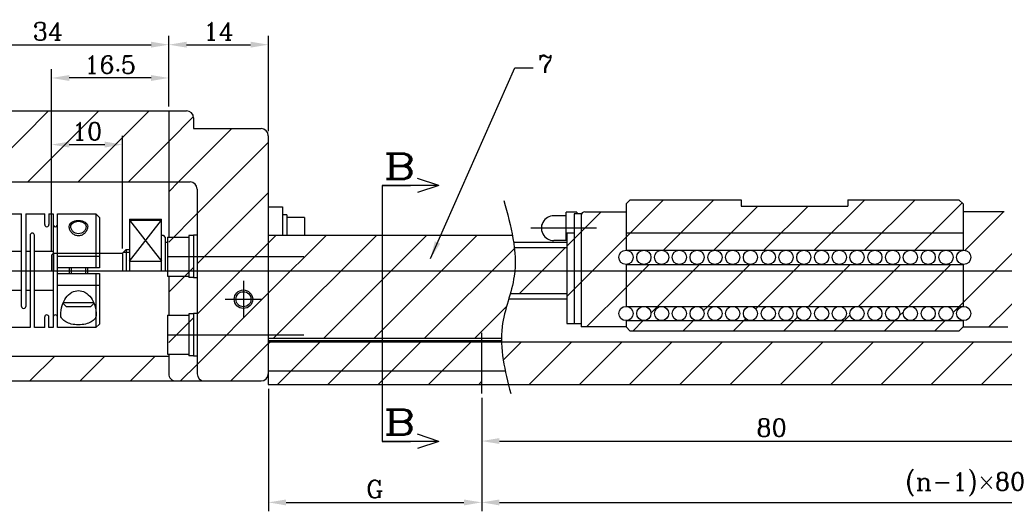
# Model space of a CAD drawing. Extents: x -633 to -223, y -264 to 23.
# Tile 5 of 7: x -474 to -336, y -152 to -83. Entities that reach past the tile are written whole.
import ezdxf
from ezdxf.lldxf.tags import DXFTag

# ---------------------------------------------------------------- set-up
doc = ezdxf.new("R2010")
doc.units = 0
doc.header["$MEASUREMENT"] = 0
for name, color, linetype in [('Center', 1, 'CENTER'), ('Dims', 6, 'Continuous'), ('Hidden', 4, 'HIDDEN'), ('Object', 7, 'Continuous'), ('Text', 3, 'Continuous')]:
    doc.layers.add(name, color=color, linetype=linetype)
doc.styles.get("Standard").update_dxf_attribs({"font": 'romanc.shx', "bigfont": 'bigfont.shx'})
tags = doc.linetypes.add('CENTER', pattern=[17.5, 13, -1.5, 1.5, -1.5]).pattern_tags.tags
tags[10:11] = [DXFTag(74, 4), DXFTag(75, 0), DXFTag(340, '0'), DXFTag(46, 1.0), DXFTag(50, 0.0), DXFTag(44, 0.0), DXFTag(45, 0.0)]
tags[8:9] = [DXFTag(74, 4), DXFTag(75, 0), DXFTag(340, '0'), DXFTag(46, 1.0), DXFTag(50, 0.0), DXFTag(44, 0.0), DXFTag(45, 0.0)]
tags[6:7] = [DXFTag(74, 4), DXFTag(75, 0), DXFTag(340, '0'), DXFTag(46, 1.0), DXFTag(50, 0.0), DXFTag(44, 0.0), DXFTag(45, 0.0)]
tags[4:5] = [DXFTag(74, 4), DXFTag(75, 0), DXFTag(340, '0'), DXFTag(46, 1.0), DXFTag(50, 0.0), DXFTag(44, 0.0), DXFTag(45, 0.0)]
tags = doc.linetypes.add('HIDDEN', pattern=[9.525, 6.35, -3.175]).pattern_tags.tags
tags[6:7] = [DXFTag(74, 4), DXFTag(75, 0), DXFTag(340, '0'), DXFTag(46, 1.0), DXFTag(50, 0.0), DXFTag(44, 0.0), DXFTag(45, 0.0)]
tags[4:5] = [DXFTag(74, 4), DXFTag(75, 0), DXFTag(340, '0'), DXFTag(46, 1.0), DXFTag(50, 0.0), DXFTag(44, 0.0), DXFTag(45, 0.0)]
doc.dimstyles.get("Standard").update_dxf_attribs({"dimtxt": 2.5, "dimasz": 2.5, "dimexe": 1.25, "dimexo": 0.625, "dimtad": 1, "dimdec": 3, "dimdsep": 46, "dimtxsty": 'Standard', "dimcen": 2.5, "dimadec": 0, "dimazin": 0, "dimtfac": 1, "dimtdec": 3, "dimtofl": 0, "dimtmove": 0, "dimatfit": 3, "dimfxl": 1, "dimtolj": 1, "dimtzin": 0, "dimarcsym": 0})

# ---------------------------------------------------------------- blocks, each defined once
blk = doc.blocks.new('ƒJƒvƒŠƒ“ƒO‘¤2')
at = {"layer": 'Center', "color": 1, "linetype": 'CENTER'}
for p, q in [((-12.05, 2.5), (-12.05, 7.5)), ((-9.55, 5), (-14.55, 5)), ((-15, 0), (15, 0))]:
    blk.add_line(p, q, dxfattribs=at)
at = {"layer": 'Object'}
for p, q in [((-15, 7.5), (-14.5, 8)), ((-15, -7.5), (-15, 7.5)), ((-14.5, -8), (-14.5, 8)), ((-14.5, 8), (-9.1, 8)), ((-9.1, 8), (-9.1, -5)), ((-8.5, -5), (-8.5, 8)), ((-8.5, 8), (-5.85, 8)), ((-6.7, 6.5), (-6.7, 8)), ((-6.1, 6.5), (-6.1, 8)), ((-6.1, 8), (-5.5, 8)), ((-5.5, 8), (-5.5, -8)), ((-4.9, 8), (4.05, 8)), ((-4.9, -8), (-4.9, 8)), ((4.05, -5), (4.05, 8)), ((4.65, 8), (4.65, -5)), ((4.65, 8), (7.3, 8)), ((7.3, 6.5), (7.3, 8)), ((7.9, 8), (8.5, 8)), ((7.9, 8), (7.9, 6.5)), ((8.5, 8), (8.5, -8)), ((9.1, -8), (9.1, 8)), ((9.1, 8), (14.5, 8)), ((14.5, 8), (14.5, 0.4)), ((14.5, 8), (15, 7.5)), ((15, 7.5), (15, 0.4)), ((-7.9, 5), (-7.9, -8)), ((-7.3, -8), (-7.3, 5)), ((5.25, 5), (5.25, -8)), ((5.85, -8), (5.85, 5)), ((15, 0.4), (9.1, 0.4)), ((10.8, -0.4), (10.8, 0.4)), ((13.3, 0.4), (13.3, -0.4)), ((9.1, -0.4), (15, -0.4)), ((14.5, -0.4), (14.5, -8)), ((15, -0.4), (15, -7.5)), ((9.86, -4.56), (10.3, -5)), ((14.21, -4.5), (9.89, -4.5)), ((10.3, -5), (13.8, -5)), ((14.24, -4.56), (13.8, -5)), ((-6.7, -8), (-6.7, -6.5)), ((-6.1, -8), (-6.1, -6.5)), ((7.3, -8), (7.3, -6.5)), ((7.9, -8), (7.9, -6.5)), ((-14.5, -8), (-15, -7.5)), ((-14.75, -7.75), (-14.75, -7.75)), ((-14.63, -7.88), (-14.63, -7.88)), ((-7.9, -8), (-14.5, -8)), ((-6.7, -8), (-7.3, -8)), ((-5.5, -8), (-6.1, -8)), ((5.25, -8), (-4.9, -8)), ((7.3, -8), (5.85, -8)), ((8.5, -8), (7.9, -8)), ((14.5, -8), (9.1, -8)), ((15, -7.5), (14.5, -8))]:
    blk.add_line(p, q, dxfattribs=at)
for points in [[(10.97, 6.25, -0.13842), (11.05, 6.51, -0.107067), (11.29, 6.76, -0.080477), (11.62, 6.91, -0.068295), (12.05, 6.97, -0.068295)], [(12.05, 6.97, -0.068295), (12.48, 6.91, -0.080477), (12.81, 6.76, -0.107067), (13.05, 6.51, -0.13842), (13.12, 6.25, -0.13842)], [(12.05, 5.21, -0.095554), (11.64, 5.29, -0.097226), (11.29, 5.51, -0.099687), (11.05, 5.85, -0.101501), (10.97, 6.25, -0.101501)], [(13.12, 6.25, -0.101501), (13.04, 5.85, -0.099687), (12.81, 5.51, -0.097226), (12.46, 5.29, -0.095554), (12.05, 5.21, -0.095554)], [(9.55, -6.24, -0.072807), (9.75, -4.88, -0.083903), (10.28, -3.8, -0.106545), (11.14, -3.03, -0.130909), (12.05, -2.78, -0.130909)], [(12.05, -2.78, -0.130909), (12.96, -3.03, -0.106545), (13.82, -3.8, -0.083903), (14.35, -4.88, -0.072807), (14.55, -6.24, -0.072807)], [(12.05, -7.6, -0.055241), (11.04, -7.49, -0.069044), (10.28, -7.2, -0.105776), (9.71, -6.71, -0.16466), (9.55, -6.24, -0.16466)], [(14.55, -6.24, -0.16466), (14.39, -6.71, -0.105776), (13.82, -7.2, -0.069044), (13.06, -7.49, -0.055241), (12.05, -7.6, -0.055241)]]:
    blk.add_lwpolyline(points, format="xyb", dxfattribs=at)
blk.add_lwpolyline([(-12.63, 4), (-13.21, 5), (-12.63, 6), (-11.47, 6), (-10.9, 5), (-11.47, 4)], close=True, dxfattribs=at)
for radius in [2.5, 2.25, 1.75]:
    blk.add_circle((-12.05, 5), radius, dxfattribs=at)
for centre, start, end in [((-6.4, 6.5), 180.0034, 0.0034), ((-5.2, 6.5), 180.0034, 0.0034), ((7.6, 6.5), 180.0034, 0.0034), ((8.8, 6.5), 180.0034, 0.0034), ((-7.6, 5), 0.0034, 180.0034), ((5.55, 5), 0.0034, 180.0034), ((-8.8, -5), 180.0034, 0.0034), ((4.35, -5), 180.0034, 0.0034), ((-6.4, -6.5), 0.0034, 180.0034), ((-5.2, -6.5), 0.0034, 180.0034), ((7.6, -6.5), 0.0034, 180.0034), ((8.8, -6.5), 0.0034, 180.0034)]:
    blk.add_arc(centre, 0.3, start, end, dxfattribs=at)
at = {"layer": 'Text'}
for p, q in [((-9.1, 2.5), (-15, 2.5)), ((-8.5, 2.75), (-7.9, 2.75)), ((-7.3, 2.75), (-5.5, 2.75)), ((-4.9, 2.75), (4.05, 2.75)), ((4.65, 2.75), (5.25, 2.75)), ((5.85, 2.75), (8.5, 2.75)), ((15, 2), (9.1, 2)), ((11.02, 0.4), (11.02, -0.4)), ((13.07, -0.4), (13.07, 0.4)), ((-15, -2.5), (-9.1, -2.5)), ((-7.9, -2.75), (-8.5, -2.75)), ((-5.5, -2.75), (-7.3, -2.75)), ((4.05, -2.75), (-4.9, -2.75)), ((5.25, -2.75), (4.65, -2.75)), ((8.5, -2.75), (5.85, -2.75)), ((9.1, -2), (15, -2))]:
    blk.add_line(p, q, dxfattribs=at)
for points in [[(10.75, 6.25, -0.142396), (10.84, 6.55, -0.107169), (11.13, 6.85, -0.078685), (11.53, 7.02, -0.066066), (12.05, 7.09, -0.066066)], [(12.05, 7.09, -0.066066), (12.57, 7.02, -0.078685), (12.97, 6.85, -0.107169), (13.26, 6.55, -0.142396), (13.35, 6.25, -0.142396)], [(12.05, 4.93, -0.099484), (11.55, 5.03, -0.098897), (11.13, 5.32, -0.098078), (10.85, 5.74, -0.097507), (10.75, 6.25, -0.097507)], [(13.35, 6.25, -0.097507), (13.25, 5.74, -0.098078), (12.97, 5.32, -0.098897), (12.55, 5.03, -0.099484), (12.05, 4.93, -0.099484)]]:
    blk.add_lwpolyline(points, format="xyb", dxfattribs=at)
blk = doc.blocks.new('*D29')
at = {"layer": 'Defpoints', "color": 0}
for p in [(-439.2, -133.84), (-409.2, -135.11), (-409.2, -150.42)]:
    blk.add_point(p, dxfattribs=at)
at = {"layer": 'Dims', "color": 0, "lineweight": -2}
for p, q in [((-439.2, -134.46), (-439.2, -151.67)), ((-409.2, -135.73), (-409.2, -151.67)), ((-436.7, -150.42), (-411.7, -150.42))]:
    blk.add_line(p, q, dxfattribs=at)
at = {"layer": 'Dims', "color": 0}
for points in [[(-436.7, -150.01), (-436.7, -150.84), (-439.2, -150.42)], [(-411.7, -150.01), (-411.7, -150.84), (-409.2, -150.42)]]:
    blk.add_solid(points, dxfattribs=at)
at = {"layer": 'Dims', "color": 0, "insert": (-424.2, -148.55), "char_height": 2.5, "attachment_point": 5}
blk.add_mtext('\\A1;G', dxfattribs=at)
blk = doc.blocks.new('*D8')
at = {"layer": 'Defpoints', "color": 0}
for p in [(-273.24, -135.11), (-409.2, -135.73), (-273.24, -150.42)]:
    blk.add_point(p, dxfattribs=at)
at = {"layer": 'Dims', "color": 0, "lineweight": -2}
for p, q in [((-409.2, -136.36), (-409.2, -151.67)), ((-273.24, -135.73), (-273.24, -151.67)), ((-406.7, -150.42), (-275.74, -150.42))]:
    blk.add_line(p, q, dxfattribs=at)
at = {"layer": 'Dims', "color": 0}
for points in [[(-406.7, -150.01), (-406.7, -150.84), (-409.2, -150.42)], [(-275.74, -150.01), (-275.74, -150.84), (-273.24, -150.42)]]:
    blk.add_solid(points, dxfattribs=at)
at = {"layer": 'Dims', "color": 0, "insert": (-341.22, -147.89), "char_height": 2.5, "attachment_point": 5}
blk.add_mtext('\\A1;(n-1)×80', dxfattribs=at)
blk = doc.blocks.new('*D26')
at = {"layer": 'Defpoints', "color": 0}
for p in [(-409.2, -135.73), (-329.2, -135.73), (-329.2, -141.79)]:
    blk.add_point(p, dxfattribs=at)
at = {"layer": 'Dims', "color": 0, "lineweight": -2}
for p, q in [((-409.2, -136.36), (-409.2, -143.04)), ((-329.2, -136.36), (-329.2, -143.04)), ((-406.7, -141.79), (-331.7, -141.79))]:
    blk.add_line(p, q, dxfattribs=at)
at = {"layer": 'Dims', "color": 0}
for points in [[(-406.7, -141.37), (-406.7, -142.2), (-409.2, -141.79)], [(-331.7, -141.37), (-331.7, -142.2), (-329.2, -141.79)]]:
    blk.add_solid(points, dxfattribs=at)
at = {"layer": 'Dims', "color": 0, "insert": (-368.43, -139.91), "char_height": 2.5, "attachment_point": 5}
blk.add_mtext('\\A1;80', dxfattribs=at)
blk = doc.blocks.new('*D36')
at = {"layer": 'Defpoints', "color": 0}
for p in [(-453.2, -86.03), (-453.2, -95.34), (-487.2, -106.34)]:
    blk.add_point(p, dxfattribs=at)
at = {"layer": 'Dims', "color": 0, "lineweight": -2}
for p, q in [((-487.2, -105.71), (-487.2, -84.78)), ((-453.2, -94.71), (-453.2, -84.78)), ((-484.7, -86.03), (-455.7, -86.03))]:
    blk.add_line(p, q, dxfattribs=at)
at = {"layer": 'Dims', "color": 0}
for points in [[(-484.7, -85.61), (-484.7, -86.44), (-487.2, -86.03)], [(-455.7, -85.61), (-455.7, -86.44), (-453.2, -86.03)]]:
    blk.add_solid(points, dxfattribs=at)
at = {"layer": 'Dims', "color": 0, "insert": (-470.2, -84.15), "char_height": 2.5, "attachment_point": 5}
blk.add_mtext('\\A1;34', dxfattribs=at)
blk = doc.blocks.new('*D33')
at = {"layer": 'Defpoints', "color": 0}
for p in [(-439.2, -86.03), (-453.2, -95.34), (-439.2, -98.84)]:
    blk.add_point(p, dxfattribs=at)
at = {"layer": 'Dims', "color": 0, "lineweight": -2}
for p, q in [((-453.2, -94.71), (-453.2, -84.78)), ((-439.2, -98.21), (-439.2, -84.78)), ((-450.7, -86.03), (-441.7, -86.03))]:
    blk.add_line(p, q, dxfattribs=at)
at = {"layer": 'Dims', "color": 0}
for points in [[(-450.7, -85.61), (-450.7, -86.44), (-453.2, -86.03)], [(-441.7, -85.61), (-441.7, -86.44), (-439.2, -86.03)]]:
    blk.add_solid(points, dxfattribs=at)
at = {"layer": 'Dims', "color": 0, "insert": (-446.2, -84.15), "char_height": 2.5, "attachment_point": 5}
blk.add_mtext('\\A1;14', dxfattribs=at)
blk = doc.blocks.new('*D35')
at = {"layer": 'Defpoints', "color": 0}
for p in [(-469.7, -90.71), (-453.2, -95.34), (-469.7, -115.64)]:
    blk.add_point(p, dxfattribs=at)
at = {"layer": 'Dims', "color": 0, "lineweight": -2}
for p, q in [((-469.7, -115.01), (-469.7, -89.46)), ((-453.2, -94.71), (-453.2, -89.46)), ((-455.7, -90.71), (-467.2, -90.71))]:
    blk.add_line(p, q, dxfattribs=at)
at = {"layer": 'Dims', "color": 0}
for points in [[(-467.2, -90.3), (-467.2, -91.13), (-469.7, -90.71)], [(-455.7, -90.3), (-455.7, -91.13), (-453.2, -90.71)]]:
    blk.add_solid(points, dxfattribs=at)
at = {"layer": 'Dims', "color": 0, "insert": (-461.45, -88.84), "char_height": 2.5, "attachment_point": 5}
blk.add_mtext('\\A1;16.5', dxfattribs=at)
blk = doc.blocks.new('*D34')
at = {"layer": 'Defpoints', "color": 0}
for p in [(-459.7, -100.08), (-469.7, -115.64), (-459.7, -115.34)]:
    blk.add_point(p, dxfattribs=at)
at = {"layer": 'Dims', "color": 0, "lineweight": -2}
for p, q in [((-469.7, -115.01), (-469.7, -98.83)), ((-459.7, -114.71), (-459.7, -98.83)), ((-467.2, -100.08), (-462.2, -100.08))]:
    blk.add_line(p, q, dxfattribs=at)
at = {"layer": 'Dims', "color": 0}
for points in [[(-467.2, -99.67), (-467.2, -100.5), (-469.7, -100.08)], [(-462.2, -99.67), (-462.2, -100.5), (-459.7, -100.08)]]:
    blk.add_solid(points, dxfattribs=at)
at = {"layer": 'Dims', "color": 0, "insert": (-464.7, -98.21), "char_height": 2.5, "attachment_point": 5}
blk.add_mtext('\\A1;10', dxfattribs=at)

msp = doc.modelspace()

# ---------------------------------------------------------------- hatches: boundary and pattern name
at = {"layer": 'Text'}
h = msp.add_hatch(dxfattribs=at)
h.set_pattern_fill('ANSI31', color=256, scale=40, style=0)
h.paths.add_polyline_path([(-453.204, -95.3371), (-498.2104, -95.3371, 0.40596801), (-499.2039, -96.3151), (-499.2039, -105.3371), (-453.204, -105.3371)])
h = msp.add_hatch(dxfattribs=at)
h.set_pattern_fill('ANSI31', color=256, scale=40, style=0)
h.paths.add_polyline_path([(-439.2037, -97.8371), (-449.7037, -97.8371), (-449.7037, -95.3371), (-453.204, -95.3371), (-453.204, -105.3371), (-439.2037, -105.3371)])
h = msp.add_hatch(dxfattribs=at)
h.set_pattern_fill('ANSI31', color=256, scale=40, style=0)
h.paths.add_polyline_path([(-449.2039, -105.3371), (-453.204, -105.3371), (-453.204, -113.0871), (-450.4039, -113.0871), (-450.4039, -112.8871), (-449.7037, -112.8871), (-449.7037, -112.8371), (-449.2039, -112.8371)])
h.paths.add_polyline_path([(-450.4039, -113.0871), (-453.204, -113.0871), (-453.204, -118.5871), (-450.4039, -118.5871)])
h.paths.add_polyline_path([(-449.2039, -118.8371), (-449.7037, -118.8371), (-449.7037, -118.787), (-450.4039, -118.787), (-450.4039, -118.5871), (-453.204, -118.5871), (-453.204, -124.0871), (-450.4039, -124.0871), (-450.4039, -123.8871), (-449.7037, -123.8871), (-449.7037, -123.8371), (-449.2039, -123.8371)])
h.paths.add_polyline_path([(-450.4039, -124.0871), (-453.204, -124.0871), (-453.204, -129.5871), (-450.4039, -129.5871)])
h.paths.add_polyline_path([(-449.7037, -123.8871), (-450.4039, -123.8871), (-450.4039, -129.787), (-449.7037, -129.787)])
h.paths.add_polyline_path([(-449.7037, -112.8871), (-450.4039, -112.8871), (-450.4039, -118.787), (-449.7037, -118.787)])
h = msp.add_hatch(dxfattribs=at)
h.set_pattern_fill('ANSI31', color=256, scale=40, style=0)
h.paths.add_polyline_path([(-449.2039, -133.3371), (-439.2037, -133.3371), (-439.2037, -105.3371), (-449.2039, -105.3371)])
h.paths.add_polyline_path([(-441.4037, -121.8371, -1), (-444.0037, -121.8371, -1)], flags=16)
h.paths.add_polyline_path([(-441.6472, -121.8371, -1), (-443.7602, -121.8371, -1)], flags=0)
h = msp.add_hatch(dxfattribs=at)
h.set_pattern_fill('ANSI31', color=256, scale=40, style=0)
h.paths.add_polyline_path([(-341.504, -112.5367), (-341.504, -108.4372), (-342.1042, -107.8371), (-357.7042, -107.8371), (-357.7042, -108.7371), (-372.7042, -108.7371), (-372.7042, -107.8371), (-388.3034, -107.8371), (-388.9042, -108.4379), (-388.9042, -112.5367)])
h.paths.add_polyline_path([(-388.9042, -112.5367), (-388.9042, -114.9429), (-341.504, -114.9429), (-341.504, -112.5367)])
h.paths.add_polyline_path([(-388.9042, -117.8371), (-388.9042, -122.8414), (-341.504, -122.8414), (-341.504, -117.8371)])
h.paths.add_polyline_path([(-395.204, -125.7372), (-388.9042, -125.7372), (-388.9042, -124.8414, -0.41421356), (-389.9042, -123.8414, -0.41421356), (-388.9042, -122.8414), (-388.9042, -117.8371), (-395.204, -117.8371)])
h.paths.add_polyline_path([(-388.9042, -117.8371), (-388.9042, -116.9429, -0.41421356), (-389.9042, -115.9429, -0.41421356), (-388.9042, -114.9429), (-388.9042, -109.5371), (-394.7085, -109.5371, 0.41144912), (-395.204, -110.0368), (-395.204, -117.8371)])
h.paths.add_polyline_path([(-341.504, -109.5371), (-341.504, -114.9429), (-341.4042, -114.9429, -0.41421356), (-340.4042, -115.9429, -0.41421356), (-341.4042, -116.9429), (-341.504, -116.9429), (-341.504, -117.8371), (-335.2042, -117.8371), (-335.2042, -110.0368, 0.41144912), (-335.6998, -109.5371)])
h.paths.add_polyline_path([(-388.9042, -117.8371), (-388.9042, -122.8414, -0.41421356), (-387.9042, -123.8414, -0.41421356), (-388.9042, -124.8414), (-386.4042, -124.8414, -0.41421356), (-387.4042, -123.8414, -1), (-385.4042, -123.8414, -0.41421356), (-386.4042, -124.8414), (-383.9042, -124.8414, -0.41421356), (-384.9042, -123.8414, -1), (-382.9042, -123.8414, -0.41421356), (-383.9042, -124.8414), (-381.4042, -124.8414, -0.41421356), (-382.4042, -123.8414, -1), (-380.4042, -123.8414, -0.41421356), (-381.4042, -124.8414), (-378.9042, -124.8414, -0.41421356), (-379.9042, -123.8414, -1), (-377.9042, -123.8414, -0.41421356), (-378.9042, -124.8414), (-376.4042, -124.8414, -0.41421356), (-377.4042, -123.8414, -1), (-375.4042, -123.8414, -0.41421356), (-376.4042, -124.8414), (-373.9042, -124.8414, -0.41421356), (-374.9042, -123.8414, -1), (-372.9042, -123.8414, -0.41421356), (-373.9042, -124.8414), (-371.4042, -124.8414, -0.41421356), (-372.4042, -123.8414, -1), (-370.4042, -123.8414, -0.41421356), (-371.4042, -124.8414), (-368.9042, -124.8414, -0.41421356), (-369.9042, -123.8414, -1), (-367.9042, -123.8414, -0.41421356), (-368.9042, -124.8414), (-366.4042, -124.8414, -0.41421356), (-367.4042, -123.8414, -1), (-365.4042, -123.8414, -0.41421356), (-366.4042, -124.8414), (-363.9042, -124.8414, -0.41421356), (-364.9042, -123.8414, -1), (-362.9042, -123.8414, -0.41421356), (-363.9042, -124.8414), (-361.4042, -124.8414, -0.41421356), (-362.4042, -123.8414, -1), (-360.4042, -123.8414, -0.41421356), (-361.4042, -124.8414), (-358.9042, -124.8414, -0.41421356), (-359.9042, -123.8414, -1), (-357.9042, -123.8414, -0.41421356), (-358.9042, -124.8414), (-356.4042, -124.8414, -0.41421356), (-357.4042, -123.8414, -1), (-355.4042, -123.8414, -0.41421356), (-356.4042, -124.8414), (-353.9042, -124.8414, -0.41421356), (-354.9042, -123.8414, -1), (-352.9042, -123.8414, -0.41421356), (-353.9042, -124.8414), (-351.4042, -124.8414, -0.41421356), (-352.4042, -123.8414, -1), (-350.4042, -123.8414, -0.41421356), (-351.4042, -124.8414), (-348.9042, -124.8414, -0.41421356), (-349.9042, -123.8414, -1), (-347.9042, -123.8414, -0.41421356), (-348.9042, -124.8414), (-346.4042, -124.8414, -0.41421356), (-347.4042, -123.8414, -1), (-345.4042, -123.8414, -0.41421356), (-346.4042, -124.8414), (-343.9042, -124.8414, -0.41421356), (-344.9042, -123.8414, -1), (-342.9042, -123.8414, -0.41421356), (-343.9042, -124.8414), (-341.504, -124.8414), (-341.504, -125.7372), (-335.2042, -125.7372), (-335.2042, -117.8371)])
h.paths.add_polyline_path([(-340.4042, -123.8414, -1), (-342.4042, -123.8414, -1)], flags=16)
edge = h.paths.add_edge_path()
edge.add_spline(control_points=[(-406.4236, -127.8371), (-406.3669, -129.8228), (-405.9321, -131.8282), (-405.4322, -133.8371)], knot_values=[20.20153609, 20.20153609, 20.20153609, 20.20153609, 26.23903959, 26.23903959, 26.23903959, 26.23903959], degree=3, periodic=0)
edge.add_line((-405.4322, -133.8371), (-329.2039, -133.8371))
edge.add_line((-329.2039, -133.8371), (-329.2039, -127.8371))
edge.add_line((-329.2039, -127.8371), (-406.4236, -127.8371))
edge = h.paths.add_edge_path()
edge.add_line((-286.2586, -127.3369), (-284.5478, -117.8371))
edge.add_line((-284.5478, -117.8371), (-322.898, -117.8371))
edge.add_spline(control_points=[(-322.898, -117.8371), (-322.9193, -118.0839), (-323.2198, -120.7147), (-324.5971, -123.843), (-324.778, -126.7855), (-324.7805, -127.3369)], knot_values=[9.94979228, 9.94979228, 9.94979228, 9.94979228, 10.70544068, 18.01490226, 19.69416747, 19.69416747, 19.69416747, 19.69416747], degree=3, periodic=0)
edge.add_line((-324.7805, -127.3369), (-286.2586, -127.3369))
edge = h.paths.add_edge_path()
edge.add_line((-284.5478, -117.8371), (-283.6474, -112.8369))
edge.add_line((-283.6474, -112.8369), (-323.2358, -112.8369))
edge.add_spline(control_points=[(-323.2358, -112.8369), (-322.9199, -114.5137), (-322.7552, -116.183), (-322.898, -117.8371)], knot_values=[4.88585741, 4.88585741, 4.88585741, 4.88585741, 9.94979228, 9.94979228, 9.94979228, 9.94979228], degree=3, periodic=0)
edge.add_line((-322.898, -117.8371), (-284.5478, -117.8371))
h.paths.add_polyline_path([(-243.2432, -117.8371), (-243.2432, -111.1371), (-249.2432, -111.1371), (-249.2432, -112.8369), (-278.567, -112.8369), (-279.4674, -117.8371)])
h.paths.add_polyline_path([(-243.2432, -127.3369), (-243.2432, -117.8371), (-279.4674, -117.8371), (-281.1781, -127.3369)])
edge = h.paths.add_edge_path()
edge.add_spline(control_points=[(-324.7744, -127.8371), (-324.7357, -129.1919), (-324.521, -130.5558), (-324.2297, -131.9238)], knot_values=[20.20153609, 20.20153609, 20.20153609, 20.20153609, 24.32077412, 24.32077412, 24.32077412, 24.32077412], degree=3, periodic=0)
edge.add_line((-324.2297, -131.9238), (-287.0846, -131.9238))
edge.add_line((-287.0846, -131.9238), (-286.3486, -127.8371))
edge.add_line((-286.3486, -127.8371), (-324.7744, -127.8371))
edge = h.paths.add_edge_path()
edge.add_spline(control_points=[(-324.2297, -131.9238), (-324.0941, -132.5609), (-323.9418, -133.1988), (-323.7829, -133.8371)], knot_values=[24.32077412, 24.32077412, 24.32077412, 24.32077412, 26.23903959, 26.23903959, 26.23903959, 26.23903959], degree=3, periodic=0)
edge.add_line((-323.7829, -133.8371), (-287.4291, -133.8371))
edge.add_line((-287.4291, -133.8371), (-287.0846, -131.9238))
edge.add_line((-287.0846, -131.9238), (-324.2297, -131.9238))
h.paths.add_polyline_path([(-273.2431, -131.8371), (-273.2431, -127.8371), (-277.2431, -127.8371), (-277.2431, -131.8371)])
h.paths.add_polyline_path([(-273.2431, -131.8371), (-269.2431, -131.8371), (-269.2431, -127.8371), (-273.2431, -127.8371)])
h.paths.add_polyline_path([(-243.2432, -131.9238), (-243.2432, -127.8371), (-269.2431, -127.8371), (-269.2431, -131.9238)])
h.paths.add_polyline_path([(-270.9931, -131.9238), (-270.9931, -133.5373), (-270.6933, -133.8371), (-243.2432, -133.8371), (-243.2432, -131.9238)])
h.paths.add_polyline_path([(-281.2682, -127.8371), (-282.0042, -131.9238), (-277.2431, -131.9238), (-277.2431, -127.8371)])
h.paths.add_polyline_path([(-282.0042, -131.9238), (-282.3487, -133.8371), (-275.7935, -133.8371), (-275.4931, -133.5367), (-275.4931, -131.9238)])
h.paths.add_polyline_path([(-242.7431, -109.8371), (-243.2432, -110.3372), (-243.2432, -115.8365), (-237.7432, -115.8365), (-237.7432, -109.8371)])
h.paths.add_polyline_path([(-243.2432, -117.8371), (-243.2432, -126.8365), (-237.7432, -126.8365), (-237.7432, -117.8371)])
h.paths.add_polyline_path([(-243.2432, -132.3371), (-242.7433, -132.8371), (-237.7432, -132.8371), (-237.7432, -126.8365), (-243.2432, -126.8365)])
h.paths.add_polyline_path([(-237.7432, -132.8371), (-234.2433, -132.8371), (-233.2432, -131.837), (-233.2432, -117.8371), (-233.543, -117.8371), (-233.543, -118.5865), (-236.543, -118.5865), (-236.543, -118.7864), (-237.2432, -118.7864), (-237.2432, -118.8365), (-237.7432, -118.8365), (-237.7432, -123.8365), (-237.2432, -123.8365), (-237.2432, -123.8866), (-236.543, -123.8866), (-236.543, -124.0865), (-233.543, -124.0865), (-233.543, -129.5865), (-236.543, -129.5865), (-236.543, -129.7864), (-237.2432, -129.7864), (-237.2432, -129.8365), (-237.7432, -129.8365)])
h.paths.add_polyline_path([(-236.543, -129.5865), (-233.543, -129.5865), (-233.543, -126.8365), (-236.543, -126.8365)], flags=16)
h.paths.add_polyline_path([(-236.543, -124.0865), (-236.543, -126.8365), (-233.543, -126.8365), (-233.543, -124.0865)], flags=16)
h.paths.add_polyline_path([(-236.543, -113.0865), (-236.543, -115.8365), (-233.543, -115.8365), (-233.543, -113.0865)], flags=16)
h.paths.add_polyline_path([(-237.7432, -109.8371), (-237.7432, -112.8365), (-237.2432, -112.8365), (-237.2432, -112.8866), (-236.543, -112.8866), (-236.543, -113.0865), (-233.543, -113.0865), (-233.543, -117.8371), (-233.2432, -117.8371), (-233.2432, -110.8372), (-234.2433, -109.8371)])
h = msp.add_hatch(dxfattribs=at)
h.set_pattern_fill('ANSI31', color=256, scale=40, style=0)
edge = h.paths.add_edge_path()
edge.add_line((-397.204, -114.5971), (-404.6153, -114.5971))
edge.add_spline(control_points=[(-404.6153, -114.5971), (-404.463, -115.9314), (-404.4287, -118.1025), (-404.9589, -120.2457), (-405.1888, -121.0771)], knot_values=[6.66090648, 6.66090648, 6.66090648, 6.66090648, 10.70544068, 13.27430761, 13.27430761, 13.27430761, 13.27430761], degree=3, periodic=0)
edge.add_line((-405.1888, -121.0771), (-397.204, -121.0771))
edge.add_line((-397.204, -121.0771), (-397.204, -114.5971))
h.paths.add_polyline_path([(-396.204, -125.2372), (-395.204, -125.2372), (-395.204, -110.0373, -0.00024495), (-395.204, -110.0368), (-395.204, -109.8371), (-396.204, -109.8371)])
h.paths.add_polyline_path([(-396.204, -112.5367), (-397.204, -112.5367), (-397.204, -125.2372), (-396.204, -125.2372)])
h.paths.add_polyline_path([(-334.2042, -109.8371), (-335.2042, -109.8371), (-335.2042, -110.0368, -0.00024495), (-335.2042, -110.0373), (-335.2042, -125.2372), (-334.2042, -125.2372)])
h.paths.add_polyline_path([(-334.2042, -125.2372), (-333.2042, -125.2372), (-333.2042, -112.5367), (-334.2042, -112.5367)])
h.paths.add_polyline_path([(-341.504, -122.8414), (-341.504, -116.9429), (-388.9042, -116.9429), (-388.9042, -122.8414)])
h.paths.add_polyline_path([(-388.9042, -124.8414), (-388.9042, -125.7372), (-388.3042, -126.3372), (-342.104, -126.3372), (-341.504, -125.7372), (-341.504, -124.8414)])
h.paths.add_polyline_path([(-399.0554, -113.5871), (-397.3041, -113.5871), (-397.3041, -110.0871), (-399.0554, -110.0871, 0.60561347), (-400.4904, -112.8369, 0.24522908)])
h = msp.add_hatch(dxfattribs=at)
h.set_pattern_fill('ANSI31', color=256, scale=40, style=0)
h.paths.add_polyline_path([(-423.2037, -117.8371), (-423.2037, -112.8369), (-439.2037, -112.8369), (-439.2037, -117.8371)])
edge = h.paths.add_edge_path()
edge.add_line((-423.2037, -112.8369), (-423.2037, -117.8371))
edge.add_line((-423.2037, -117.8371), (-404.5472, -117.8371))
edge.add_spline(control_points=[(-404.5472, -117.8371), (-404.4044, -116.183), (-404.5692, -114.5137), (-404.885, -112.8369)], knot_values=[4.88585741, 4.88585741, 4.88585741, 4.88585741, 9.94979228, 9.94979228, 9.94979228, 9.94979228], degree=3, periodic=0)
edge.add_line((-404.885, -112.8369), (-423.2037, -112.8369))
h.paths.add_polyline_path([(-439.2037, -117.8371), (-439.2037, -127.3369), (-423.2037, -127.3369), (-423.2037, -117.8371)])
edge = h.paths.add_edge_path()
edge.add_line((-423.2037, -117.8371), (-423.2037, -127.3369))
edge.add_line((-423.2037, -127.3369), (-406.4297, -127.3369))
edge.add_spline(control_points=[(-406.4297, -127.3369), (-406.4272, -126.7855), (-406.2463, -123.843), (-404.869, -120.7147), (-404.5685, -118.0839), (-404.5472, -117.8371)], knot_values=[9.94979228, 9.94979228, 9.94979228, 9.94979228, 11.6290575, 18.93851908, 19.69416747, 19.69416747, 19.69416747, 19.69416747], degree=3, periodic=0)
edge.add_line((-404.5472, -117.8371), (-423.2037, -117.8371))
h.paths.add_polyline_path([(-423.2037, -131.9238), (-423.2037, -127.8371), (-439.2037, -127.8371), (-439.2037, -131.9238)])
h.paths.add_polyline_path([(-409.2039, -131.9238), (-409.2039, -127.8371), (-423.2037, -127.8371), (-423.2037, -131.9238)])
h.paths.add_polyline_path([(-439.2037, -131.9238), (-439.2037, -133.8371), (-423.2037, -133.8371), (-423.2037, -131.9238)])
h.paths.add_polyline_path([(-409.2039, -133.8371), (-409.2039, -131.9238), (-423.2037, -131.9238), (-423.2037, -133.8371)])
h = msp.add_hatch(dxfattribs=at)
h.set_pattern_fill('ANSI31', color=256, scale=40, style=0)
h.paths.add_polyline_path([(-487.2039, -129.8371), (-487.2039, -133.3371), (-452.2039, -133.3371), (-452.2039, -133.3371), (-452.2039, -133.3371), (-449.2039, -133.3371), (-449.2039, -129.8371)])

# ---------------------------------------------------------------- linework, layer by layer
at = {"layer": 'Center'}
for p, q in [((-393.0726, -111.8371), (-402.2719, -111.8371)), ((-453.4039, -115.8371), (-434.2037, -115.8371)), ((-539.2039, -117.8371), (-233.2432, -117.8371)), ((-442.7037, -119.2671), (-442.7037, -124.4071)), ((-445.2737, -121.8371), (-440.1338, -121.8371)), ((-453.4039, -126.8371), (-434.2037, -126.8371)), ((-409.2039, -126.5671), (-409.2039, -135.1071))]:
    msp.add_line(p, q, dxfattribs=at)
at = {"layer": 'Hidden'}
for p, q in [((-397.204, -114.5971), (-404.6153, -114.5971)), ((-397.204, -121.0771), (-405.1888, -121.0771)), ((-439.2037, -127.8371), (-406.4236, -127.8371))]:
    msp.add_line(p, q, dxfattribs=at)
at = {"layer": 'Object'}
for p, q in [((-498.2041, -95.3371), (-450.6975, -95.3371)), ((-453.204, -95.3371), (-453.204, -113.0871)), ((-449.7037, -96.3371), (-449.7037, -97.8371)), ((-449.7037, -97.8371), (-440.2039, -97.8371)), ((-439.2037, -98.8371), (-439.2037, -133.8371)), ((-415.2037, -105.8371), (-418.2037, -104.8371)), ((-486.2041, -105.3371), (-450.204, -105.3371)), ((-449.2039, -106.3371), (-449.2039, -132.3371)), ((-423.2037, -105.8371), (-423.2037, -141.8371)), ((-415.2037, -105.8371), (-423.2037, -105.8371)), ((-423.2037, -105.8371), (-419.2023, -105.8371)), ((-415.2037, -105.8371), (-418.2037, -106.8371)), ((-388.3037, -107.8375), (-388.9038, -108.4375)), ((-388.3041, -107.8371), (-372.7042, -107.8371)), ((-372.7042, -107.8371), (-372.7042, -108.7371)), ((-357.7042, -107.8371), (-342.1041, -107.8371)), ((-357.7042, -107.8371), (-357.7042, -108.7371)), ((-342.1039, -107.8373), (-341.5037, -108.4376)), ((-439.2037, -108.8371), (-437.2039, -108.8371)), ((-437.2039, -108.8371), (-437.2039, -112.8369)), ((-388.9042, -108.4371), (-388.9042, -114.9429)), ((-372.7042, -108.7371), (-357.7042, -108.7371)), ((-341.504, -108.4371), (-341.504, -114.9479)), ((-458.7038, -110.7167), (-454.2038, -116.4721)), ((-458.7037, -110.587), (-458.7037, -117.8371)), ((-458.7037, -110.587), (-454.2037, -110.587)), ((-458.7037, -110.7167), (-454.2037, -110.7167)), ((-458.7037, -116.4721), (-454.2037, -110.7168)), ((-454.2037, -117.8371), (-454.2037, -110.587)), ((-436.6036, -109.9871), (-437.2039, -109.9871)), ((-436.6036, -109.9871), (-436.6036, -112.8369)), ((-434.1039, -110.3371), (-436.6036, -110.3371)), ((-434.1039, -110.3371), (-434.1039, -112.8369)), ((-397.3041, -110.0871), (-399.0541, -110.0871)), ((-397.3041, -113.5871), (-397.3041, -109.5871)), ((-395.8041, -109.5871), (-397.3041, -109.5871)), ((-396.204, -109.8371), (-396.204, -125.2372)), ((-395.204, -109.8371), (-396.204, -109.8371)), ((-395.8041, -109.5871), (-395.8041, -109.8371)), ((-395.204, -109.8371), (-395.204, -125.7372)), ((-394.704, -109.5371), (-388.9042, -109.5371)), ((-335.7042, -109.5371), (-341.504, -109.5371)), ((-454.2037, -112.8371), (-454.0038, -112.8371)), ((-454.0041, -112.837), (-453.704, -113.1371)), ((-453.7039, -113.1371), (-453.7039, -117.8371)), ((-453.4039, -113.0871), (-453.4039, -118.5871)), ((-453.4039, -113.0871), (-450.4039, -113.0871)), ((-450.4039, -112.8871), (-450.4039, -118.787)), ((-449.7037, -112.8871), (-450.4039, -112.8871)), ((-449.7037, -112.8371), (-449.7037, -118.8371)), ((-449.2039, -112.8371), (-449.7037, -112.8371)), ((-439.2037, -112.8369), (-404.885, -112.8369)), ((-397.204, -112.5367), (-397.204, -125.2372)), ((-396.204, -112.5367), (-397.204, -112.5367)), ((-341.504, -112.5367), (-388.9042, -112.5367)), ((-459.2042, -114.837), (-459.7042, -115.337)), ((-459.204, -114.8371), (-459.204, -117.8371)), ((-459.204, -114.8371), (-458.7037, -114.8371)), ((-453.4039, -113.8371), (-453.7039, -113.8371)), ((-397.3041, -113.8371), (-404.7156, -113.8371)), ((-397.204, -113.5871), (-399.0541, -113.5871)), ((-469.4044, -115.3368), (-469.7044, -115.6368)), ((-469.704, -115.6371), (-469.704, -117.8371)), ((-469.4037, -115.3371), (-459.7039, -115.3371)), ((-469.4037, -115.3371), (-469.4037, -117.8371)), ((-459.7039, -115.3371), (-459.7039, -117.8371)), ((-458.7037, -115.2431), (-459.6097, -115.2431)), ((-388.9042, -114.9429), (-341.4042, -114.9429)), ((-458.7037, -116.4721), (-454.2037, -116.4721)), ((-388.9042, -116.9429), (-341.504, -116.9429)), ((-388.9042, -116.9429), (-388.9042, -122.8414)), ((-341.504, -116.9379), (-341.504, -122.8464)), ((-487.2039, -117.8371), (-453.4039, -117.8371)), ((-453.4039, -118.5871), (-450.4039, -118.5871)), ((-453.204, -118.5871), (-453.204, -124.0871)), ((-449.7037, -118.787), (-450.4039, -118.787)), ((-449.2039, -118.8371), (-449.7037, -118.8371)), ((-397.204, -121.8371), (-405.4039, -121.8371)), ((-388.9042, -122.8414), (-341.504, -122.8414)), ((-453.4039, -124.0871), (-450.4039, -124.0871)), ((-453.4039, -124.0871), (-453.4039, -129.5871)), ((-450.4039, -123.8871), (-450.4039, -129.787)), ((-449.7037, -123.8871), (-450.4039, -123.8871)), ((-449.7037, -123.8371), (-449.7037, -129.8371)), ((-449.2039, -123.8371), (-449.7037, -123.8371)), ((-397.204, -125.2372), (-395.204, -125.2372)), ((-388.9042, -125.7372), (-395.204, -125.7372)), ((-388.9042, -124.8414), (-341.504, -124.8414)), ((-388.9042, -124.8414), (-388.9042, -125.7372)), ((-388.9042, -125.7372), (-388.3042, -126.3372)), ((-341.504, -125.7372), (-342.104, -126.3372)), ((-341.504, -124.8364), (-341.504, -125.7372)), ((-341.504, -125.7372), (-335.2042, -125.7372)), ((-439.2037, -127.3369), (-406.4297, -127.3369)), ((-342.104, -126.3372), (-388.3042, -126.3372)), ((-439.2037, -127.6369), (-406.4281, -127.6369)), ((-406.4236, -127.8371), (-324.7744, -127.8371)), ((-388.3042, -127.8371), (-342.104, -127.8371)), ((-487.2039, -129.8371), (-453.204, -129.8371)), ((-453.4039, -129.5871), (-450.4039, -129.5871)), ((-453.204, -129.5871), (-453.204, -132.3371)), ((-449.7037, -129.787), (-450.4039, -129.787)), ((-449.2039, -129.8371), (-449.7037, -129.8371)), ((-439.2037, -131.9238), (-405.8789, -131.9238)), ((-498.2041, -133.3371), (-440.2039, -133.3371)), ((-439.2037, -133.8371), (-287.4291, -133.8371)), ((-415.2037, -141.8371), (-418.2037, -140.8371)), ((-415.2037, -141.8371), (-423.2037, -141.8371)), ((-423.2037, -141.8371), (-419.2023, -141.8371)), ((-415.2037, -141.8371), (-418.2037, -142.8371))]:
    msp.add_line(p, q, dxfattribs=at)
for centre, radius in [((-388.9042, -115.9429), 1), ((-386.4042, -115.9429), 1), ((-383.9042, -115.9429), 1), ((-381.4042, -115.9429), 1), ((-378.9042, -115.9429), 1), ((-376.4042, -115.9429), 1), ((-373.9042, -115.9429), 1), ((-371.4042, -115.9429), 1), ((-368.9042, -115.9429), 1), ((-366.4042, -115.9429), 1), ((-363.9042, -115.9429), 1), ((-361.4042, -115.9429), 1), ((-358.9042, -115.9429), 1), ((-356.4042, -115.9429), 1), ((-353.9042, -115.9429), 1), ((-351.4042, -115.9429), 1), ((-348.9042, -115.9429), 1), ((-346.4042, -115.9429), 1), ((-343.9042, -115.9429), 1), ((-341.4042, -115.9429), 1), ((-442.7037, -121.8371), 1.3), ((-442.7037, -121.8371), 1.0565), ((-388.9042, -123.8414), 1), ((-386.4042, -123.8414), 1), ((-383.9042, -123.8414), 1), ((-381.4042, -123.8414), 1), ((-378.9042, -123.8414), 1), ((-376.4042, -123.8414), 1), ((-373.9042, -123.8414), 1), ((-371.4042, -123.8414), 1), ((-368.9042, -123.8414), 1), ((-366.4042, -123.8414), 1), ((-363.9042, -123.8414), 1), ((-361.4042, -123.8414), 1), ((-358.9042, -123.8414), 1), ((-356.4042, -123.8414), 1), ((-353.9042, -123.8414), 1), ((-351.4042, -123.8414), 1), ((-348.9042, -123.8414), 1), ((-346.4042, -123.8414), 1), ((-343.9042, -123.8414), 1), ((-341.4042, -123.8414), 1)]:
    msp.add_circle(centre, radius, dxfattribs=at)
for centre, radius, start, end in [((-450.7039, -96.3371), 1, 0, 89.999982), ((-440.2039, -98.8371), 1, 0, 89.999982), ((-450.204, -106.3371), 1, 0, 89.999982), ((-399.0541, -111.8371), 1.75, 89.999982, 214.84196), ((-394.704, -110.0371), 0.5, 89.999982, 179.99996), ((-399.0541, -111.8371), 1.75, 145.15804, 270.000018), ((-452.2039, -132.3371), 1, 179.99998, 270.00003), ((-448.2037, -132.3371), 1, 180.00002, 270), ((-440.2039, -132.3371), 1, 270.00002, 0)]:
    msp.add_arc(centre, radius, start, end, dxfattribs=at)
at = {"layer": 'Text'}
msp.add_spline([(-406.0802, -107.9695), (-404.6322, -118.5765), (-406.3216, -125.688), (-405.1149, -135.0898)], degree=3, dxfattribs=at)

# ---------------------------------------------------------------- block references
at = {"layer": 'Object'}
msp.add_blockref('ƒJƒvƒŠƒ“ƒO‘¤2', (-477.9536, -117.8369), dxfattribs=at)

# ---------------------------------------------------------------- texts
at = {"layer": 'Dims', "width": 1.333333}
for p in [(-423.0023, -104.9371), (-423.0023, -140.9371)]:
    msp.add_text('B', height=3.6, dxfattribs=at).set_placement(p)
at = {"layer": 'Dims', "insert": (-401.2745, -87.4893), "char_height": 2.5, "attachment_point": 1}
msp.add_mtext('7', dxfattribs=at)

# ---------------------------------------------------------------- dimensions: what is measured, and where the dimension line sits
at = {"layer": 'Dims'}
for base, p1, p2, picture, middle in [((-453.204, -86.0264), (-487.2041, -106.3371), (-453.204, -95.3371), '*D36', (-470.204, -84.1514)), ((-439.2037, -86.0264), (-453.204, -95.3371), (-439.2037, -98.8371), '*D33', (-446.2039, -84.1514)), ((-469.7044, -90.7121), (-453.204, -95.3371), (-469.7044, -115.6368), '*D35', (-461.4542, -88.8371)), ((-459.70386, -100.08354), (-469.70435, -115.63681), (-459.70386, -115.33707), '*D34', (-464.70411, -98.20854)), ((-329.2039, -141.7878), (-409.2039, -135.7321), (-329.2039, -135.7321), '*D26', (-368.431, -141.7878))]:
    dim = msp.add_linear_dim(base=base, p1=p1, p2=p2, dimstyle='Standard', dxfattribs=at)
    dim.commit()
    dim.dimension.update_dxf_attribs({"geometry": picture, "text_midpoint": middle})
for base, p1, p2, text, picture, middle in [((-409.2039, -150.4238), (-439.2037, -133.8371), (-409.2039, -135.1071), 'G', '*D29', (-424.2038, -148.5488)), ((-273.2431, -150.4234), (-409.2039, -135.7321), (-273.2431, -135.1071), '(n-1)\x81~80', '*D8', (-341.2235, -147.8936))]:
    dim = msp.add_linear_dim(base=base, p1=p1, p2=p2, text=text, dimstyle='Standard', dxfattribs=at)
    dim.commit()
    dim.dimension.update_dxf_attribs({"geometry": picture, "text_midpoint": middle})

# ---------------------------------------------------------------- leaders
msp.add_leader([(-416.4185, -116.1307), (-404.5292, -89.2814), (-401.9446, -89.2814)], dimstyle='Standard', override={"dimgap": 0.625, "dimtad": 0}, dxfattribs=at)

doc.saveas('drawing.dxf')
